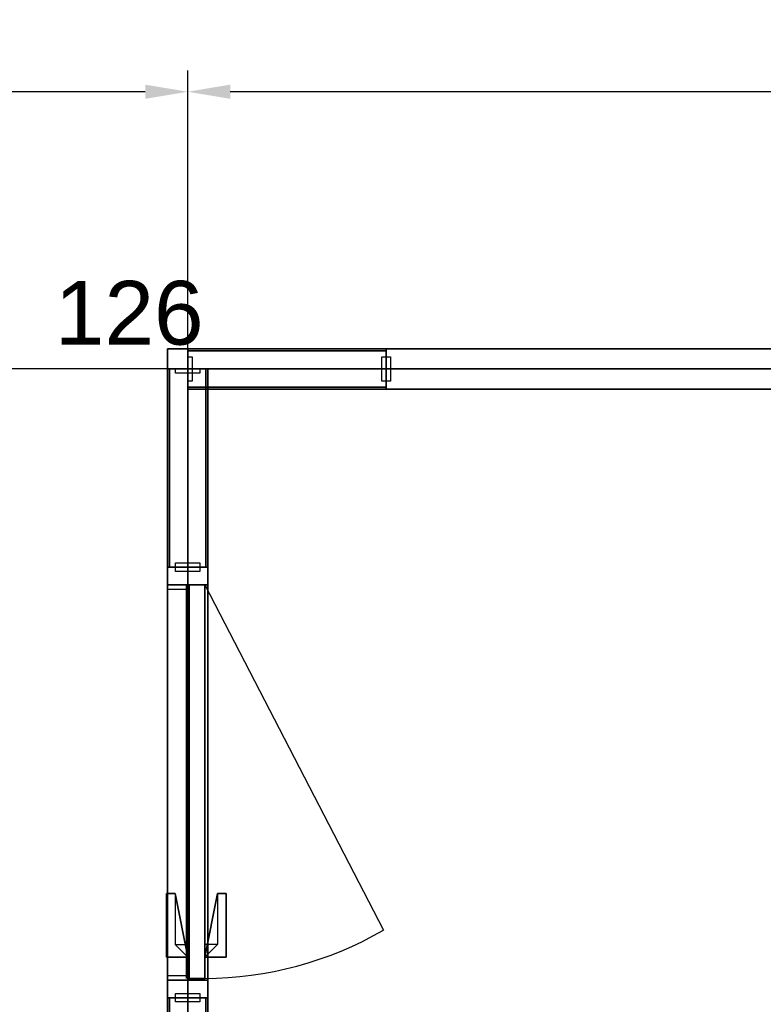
# Model space of a CAD drawing. Extents: x 3176 to 58266, y 1852 to 38199.
# Tile 116 of 256: x 49954 to 51703, y 10499 to 12816. Entities that reach past the tile are written whole.
import ezdxf
from ezdxf.enums import TextEntityAlignment as Align

# ---------------------------------------------------------------- set-up
doc = ezdxf.new("R2010")
doc.units = 0
doc.header["$LTSCALE"] = 50
doc.header["$PDSIZE"] = -5
doc.linetypes.add('HIDDEN2', pattern=[4.7625, 3.175, -1.5875])
doc.layers.get('0').update_dxf_attribs({"linetype": 'CONTINUOUS'})
doc.layers.get('DEFPOINTS').update_dxf_attribs({"linetype": 'CONTINUOUS'})
for name, color, linetype in [('AS-A38--_F----5', 2, 'CONTINUOUS'), ('AS-A38--_F---4-', 9, 'CONTINUOUS'), ('AS-A38-L_F----5', 7, 'CONTINUOUS'), ('AS-I38-E_F----5_Deuren', 7, 'CONTINUOUS'), ('AS-I38-M_F----5_Deurmodulen', 7, 'CONTINUOUS'), ('AS-I38-M_F----5_Hoekaansluitingen', 7, 'CONTINUOUS'), ('AS-I38-M_F----5_Wandmodulen', 7, 'CONTINUOUS'), ('AS-L32--_F----5', 84, 'CONTINUOUS'), ('AS-L32--_F---4-', 84, 'CONTINUOUS'), ('AS-L32--_F-23--', 84, 'CONTINUOUS'), ('AS-L32--_F123--', 84, 'CONTINUOUS'), ('AS-L38--', 7, 'CONTINUOUS'), ('AS-L38--_F----5', 7, 'CONTINUOUS'), ('AS-L38--_F---4-', 7, 'CONTINUOUS'), ('AS-L38--_F-23--', 3, 'CONTINUOUS'), ('AS-L38--_F1----', 2, 'CONTINUOUS'), ('AS-L38--_F1-----', 2, 'CONTINUOUS'), ('AS-L38--_F123--', 7, 'CONTINUOUS'), ('AS-L38GL_F---4-', 2, 'CONTINUOUS'), ('AS-L38GL_F123--', 3, 'CONTINUOUS'), ('AS-M38--_F123--_Wandlengte', 1, 'CONTINUOUS'), ('IWTEKST', 2, 'CONTINUOUS')]:
    doc.layers.add(name, color=color, linetype=linetype)
doc.layers.add('AS-I38-1_F----5', color=2, linetype='CONTINUOUS', plot=False)
doc.layers.add('IWHARTWAND', color=6, linetype='CONTINUOUS', plot=False)
doc.styles.get("Standard").update_dxf_attribs({"font": 'isocp.shx'})
doc.dimstyles.new('CWall_F2_Wandlengte', dxfattribs={"dimscale": 50, "dimtxt": 2.5, "dimasz": 2, "dimexe": 1, "dimexo": 1, "dimgap": 0.5, "dimtad": 1, "dimdec": 0, "dimdsep": 46, "dimtxsty": 'Standard', "dimcen": 2.5, "dimclrt": 2, "dimadec": 0, "dimazin": 0, "dimtfac": 1, "dimtdec": 0, "dimtix": 1, "dimtmove": 2, "dimatfit": 0, "dimfxl": 0, "dimtolj": 1, "dimtzin": 0, "dimarcsym": 0})
pattern_1 = [(60, (160, 2090), (-43300, 25000), [300, -50000]), (60, (230, 2164), (-43300, 25000), [100, -50000]), (60, (187, 2190), (-43300, 25000), [100, -50000]), (150, (320, 2170), (-25000, -43300), [200, -50000])]
pattern_2 = [(0, (233.25, 1360), (29.766, 59.531), [0, -59.531])]
pattern_3 = [(60, (160, 1230), (-43300, 25000), [300, -50000]), (60, (230, 1304), (-43300, 25000), [100, -50000]), (60, (187, 1330), (-43300, 25000), [100, -50000]), (150, (320, 1310), (-25000, -43300), [200, -50000])]
pattern_4 = [(60, (160, 370), (-43300, 25000), [300, -50000]), (60, (230, 444), (-43300, 25000), [100, -50000]), (60, (187, 470), (-43300, 25000), [100, -50000]), (150, (320, 450), (-25000, -43300), [200, -50000])]
pattern_5 = [(60, (793, 2090), (-43300, 25000), [300, -50000]), (60, (865, 2164), (-43300, 25000), [100, -50000]), (60, (820, 2190), (-43300, 25000), [100, -50000]), (150, (955, 2170), (-25000, -43300), [200, -50000])]
pattern_6 = [(0, (868.25, 1360), (29.7656, 59.5312), [0, -59.5312])]
pattern_7 = [(60, (793, 1230), (-43300, 25000), [300, -50000]), (60, (865, 1304), (-43300, 25000), [100, -50000]), (60, (820, 1330), (-43300, 25000), [100, -50000]), (150, (955, 1310), (-25000, -43300), [200, -50000])]
pattern_8 = [(60, (793, 370), (-43300, 25000), [300, -50000]), (60, (865, 444), (-43300, 25000), [100, -50000]), (60, (820, 470), (-43300, 25000), [100, -50000]), (150, (955, 450), (-25000, -43300), [200, -50000])]

# ---------------------------------------------------------------- blocks, each defined once
blk = doc.blocks.new('QHK-9---_CTA01')
at = {"layer": 'AS-L38--_F----5', "linetype": 'HIDDEN2'}
blk.add_line((0, 0), (0, 0, 2700), dxfattribs=at)
at = {"layer": 'AS-L38--_F---4-'}
blk.add_line((-47.5, 47.5), (-47.5, 47.5, 2700), dxfattribs=at)
for points, invisible_edges in [([(0, 47.5, 2700), (0, -47.5, 2700), (47.5, -47.5, 2700), (-47.5, 47.5, 2700)], 4), ([(47.5, -47.5, 2700), (-47.5, 47.5, 2700), (-47.5, 0, 2700), (47.5, 0, 2700)], 1), ([(47.5, 0), (47.5, 0, 60), (47.5, -47.5, 60), (47.5, -47.5)], 1), ([(47.5, 0, 2660), (47.5, 0, 2700), (47.5, -47.5, 2700), (47.5, -47.5, 2660)], 1), ([(47.5, -47.5), (47.5, -47.5, 60), (0, -47.5, 60), (0, -47.5)], 4), ([(47.5, -47.5, 2660), (47.5, -47.5, 2700), (0, -47.5, 2700), (0, -47.5, 2660)], 4)]:
    blk.add_3dface(points, dxfattribs=dict(at, invisible_edges=invisible_edges))
for points in [[(47.5, 0, 60), (47.5, 0, 2660), (47.5, -47.5, 2660), (47.5, -47.5, 60)], [(47.5, -47.5, 60), (47.5, -47.5, 2660), (0, -47.5, 2660), (0, -47.5, 60)]]:
    blk.add_3dface(points, dxfattribs=at)
at = {"layer": 'AS-L38--_F123--'}
blk.add_lwpolyline([(0, -47.5), (47.5, -47.5), (47.5, 0)], dxfattribs=at)
at = {"layer": 'DEFPOINTS'}
blk.add_point((0, 0, 2700), dxfattribs=at)
at = {"layer": 'AS-I38-M_F----5_Hoekaansluitingen', "extrusion": (1, -6.12303e-17, 0)}
blk.add_text('D126', height=125, rotation=90, dxfattribs=at).set_placement((0, 2750), align=Align.MIDDLE_LEFT)
at = {"layer": 'AS-I38-M_F----5_Hoekaansluitingen', "extrusion": (0, -1, 0)}
blk.add_text('D126', height=125, rotation=90, dxfattribs=at).set_placement((0, 2750), align=Align.MIDDLE_LEFT)
blk = doc.blocks.new('BvnAans-_CTA01')
at = {"layer": 'AS-L38--_F----5', "color": 0, "invisible_edges": 10}
blk.add_3dface([(0, 0), (1, 0), (1, 0, 1), (0, 0, 1)], dxfattribs=at)
at = {"layer": 'AS-L38--_F---4-', "invisible_edges": 10}
for points in [[(0, 0.5), (1, 0.5), (1, 0.5, 1), (0, 0.5, 1)], [(0, -0.5), (1, -0.5), (1, -0.5, 1), (0, -0.5, 1)]]:
    blk.add_3dface(points, dxfattribs=at)
at = {"layer": 'AS-L38--_F---4-'}
blk.add_3dface([(0, -0.5, 1), (0, 0.5, 1), (1, 0.5, 1), (1, -0.5, 1)], dxfattribs=at)
blk = doc.blocks.new('OndrAans_CTA01')
at = {"layer": 'AS-L38--_F----5', "color": 0, "invisible_edges": 10}
blk.add_3dface([(0, 0), (1, 0), (1, 0, 1), (0, 0, 1)], dxfattribs=at)
at = {"layer": 'AS-L38--_F---4-', "invisible_edges": 10}
for points in [[(0, 0.5), (1, 0.5), (1, 0.5, 1), (0, 0.5, 1)], [(0, -0.5), (1, -0.5), (1, -0.5, 1), (0, -0.5, 1)]]:
    blk.add_3dface(points, dxfattribs=at)
at = {"layer": 'AS-L38--_F123--', "color": 0}
blk.add_3dface([(0, -0.5), (1, -0.5), (1, 0.5), (0, 0.5)], dxfattribs=at)
blk = doc.blocks.new('Q0WDSTL-_CTA01')
at = {"layer": 'AS-L38--_F-23--'}
for p, q in [((0, 0.3), (0, 0.5)), ((0, -0.3), (0, -0.5))]:
    blk.add_line(p, q, dxfattribs=at)
at = {"layer": 'AS-L38--_F-23--', "color": 1}
blk.add_lwpolyline([(0, 0.3), (1, 0.3), (1, -0.3), (0, -0.3)], dxfattribs=at)
at = {"layer": 'AS-L38--_F1-----'}
blk.add_lwpolyline([(0, 0.5), (0, -0.5)], dxfattribs=at)
blk = doc.blocks.new('QPGLAS--_CTA01')
at = {"layer": 'AS-L38--_F----5', "color": 0}
blk.add_3dface([(0, 0), (1, 0), (1, 0, 1), (0, 0, 1)], dxfattribs=at)
at = {"layer": 'AS-L38GL_F123--'}
blk.add_line((0, 0), (1, 0), dxfattribs=at)
at = {"layer": 'AS-L38GL_F---4-'}
mesh = blk.add_polymesh((6, 3), dxfattribs=at)
for k, corner in enumerate([(1, -0.45, 1), (1, -0.45), (1, -0.45), (0, -0.45, 1), (0, -0.45), (0, -0.45), (0, 0.45, 1), (0, 0.45), (0, -0.45), (1, 0.45, 1), (1, 0.45), (1, -0.45), (1, 0.45, 1), (1, 0.45, 1), (1, -0.45, 1), (0, 0.45, 1), (0, 0.45, 1), (0, -0.45, 1)]):
    mesh.set_mesh_vertex(divmod(k, 3), corner)
blk = doc.blocks.new('O4------_CTA01')
blk.add_blockref('QPGLAS--_CTA01', (0, 0))
blk = doc.blocks.new('QWND48--_CTA01')
at = {"layer": 'AS-A38--_F----5', "extrusion": (0, -1, 0)}
h = blk.add_hatch(dxfattribs=at)
h.set_pattern_fill('GLAS2', color=256, scale=50, angle=60, style=0, pattern_type=2)
h.set_pattern_definition(pattern_1)
h.paths.add_polyline_path([(0, 1780), (466.5, 1780), (466.5, 2660), (0, 2660)])
h = blk.add_hatch(dxfattribs=at)
h.set_pattern_fill('GLAS2', color=256, scale=50, angle=60, style=0, pattern_type=2)
h.set_pattern_definition(pattern_3)
h.paths.add_polyline_path([(0, 940), (466.5, 940), (466.5, 1780), (0, 1780)])
h = blk.add_hatch(dxfattribs=at)
h.set_pattern_fill('GLAS2', color=256, scale=50, angle=60, style=0, pattern_type=2)
h.set_pattern_definition(pattern_4)
h.paths.add_polyline_path([(0, 60), (466.5, 60), (466.5, 940), (0, 940)])
h = blk.add_hatch(dxfattribs=at)
h.set_pattern_fill('DOTS', color=256, scale=37.5, style=0)
h.set_pattern_definition(pattern_2)
h.paths.add_polyline_path([(10, 950), (456.5, 950), (456.5, 1770), (10, 1770)])
at = {"layer": 'AS-A38--_F---4-', "extrusion": (0, -1, 0)}
h = blk.add_hatch(dxfattribs=at)
h.set_pattern_fill('GLAS2', color=256, scale=50, angle=60, style=0, pattern_type=2)
h.set_pattern_definition(pattern_1)
h.paths.add_polyline_path([(0, 1780), (466.5, 1780), (466.5, 2660), (0, 2660)])
h = blk.add_hatch(dxfattribs=at)
h.set_pattern_fill('GLAS2', color=256, scale=50, angle=60, style=0, pattern_type=2)
h.set_pattern_definition(pattern_3)
h.paths.add_polyline_path([(0, 940), (466.5, 940), (466.5, 1780), (0, 1780)])
h = blk.add_hatch(dxfattribs=at)
h.set_pattern_fill('GLAS2', color=256, scale=50, angle=60, style=0, pattern_type=2)
h.set_pattern_definition(pattern_4)
h.paths.add_polyline_path([(0, 60), (466.5, 60), (466.5, 940), (0, 940)])
h = blk.add_hatch(dxfattribs=at)
h.set_pattern_fill('DOTS', color=256, scale=37.5, style=0)
h.set_pattern_definition(pattern_2)
h.paths.add_polyline_path([(10, 950), (456.5, 950), (456.5, 1770), (10, 1770)])
h = blk.add_hatch(dxfattribs=at)
h.set_pattern_fill('GLAS2', color=256, scale=50, angle=60, style=0, pattern_type=2)
h.set_pattern_definition(pattern_1)
h.paths.add_polyline_path([(0, 1780), (466.5, 1780), (466.5, 2660), (0, 2660)])
h = blk.add_hatch(dxfattribs=at)
h.set_pattern_fill('GLAS2', color=256, scale=50, angle=60, style=0, pattern_type=2)
h.set_pattern_definition(pattern_3)
h.paths.add_polyline_path([(0, 940), (466.5, 940), (466.5, 1780), (0, 1780)])
h = blk.add_hatch(dxfattribs=at)
h.set_pattern_fill('GLAS2', color=256, scale=50, angle=60, style=0, pattern_type=2)
h.set_pattern_definition(pattern_4)
h.paths.add_polyline_path([(0, 60), (466.5, 60), (466.5, 940), (0, 940)])
h = blk.add_hatch(dxfattribs=at)
h.set_pattern_fill('DOTS', color=256, scale=37.5, style=0)
h.set_pattern_definition(pattern_2)
h.paths.add_polyline_path([(10, 950), (456.5, 950), (456.5, 1770), (10, 1770)])
at = {"layer": 'DEFPOINTS'}
blk.add_point((0, 0, 2700), dxfattribs=at)
at = {"layer": 'AS-L38--', "yscale": 95}
for name, p, xscale, zscale in [('BvnAans-_CTA01', (0, 0, 2660), 466.5, 40), ('OndrAans_CTA01', (0, 0), 466.5, 60), ('Q0WDSTL-_CTA01', (0, 0), 10, 10), ('O4------_CTA01', (0, 0, 1780), 466.5, 880), ('O4------_CTA01', (0, 0, 940), 466.5, 840), ('O4------_CTA01', (0, 0, 60), 466.5, 880)]:
    blk.add_blockref(name, p, dxfattribs=dict(at, xscale=xscale, zscale=zscale))
at = {"layer": 'AS-L38--', "xscale": 10, "yscale": 95, "zscale": 10, "rotation": 180}
blk.add_blockref('Q0WDSTL-_CTA01', (466.5, 0), dxfattribs=at)
at = {"layer": 'AS-I38-1_F----5', "extrusion": (0, -1, 0)}
blk.add_text('1', height=90, dxfattribs=at).set_placement((40, 130))
at = {"layer": 'AS-I38-M_F----5_Wandmodulen', "extrusion": (0, -1, 0)}
blk.add_text('GH', height=125, rotation=90, dxfattribs=at).set_placement((233.2, 2750), align=Align.MIDDLE_LEFT)
blk = doc.blocks.new('D1------_CTA01')
at = {"layer": 'AS-L38--_F----5', "color": 0}
blk.add_3dface([(0, 0), (1, 0), (1, 0, 1), (0, 0, 1)], dxfattribs=at)
at = {"layer": 'AS-L38--_F---4-'}
for points in [[(0, 0.5), (1, 0.5), (1, 0.5, 1), (0, 0.5, 1)], [(0, -0.5), (1, -0.5), (1, -0.5, 1), (0, -0.5, 1)]]:
    blk.add_3dface(points, dxfattribs=at)
blk = doc.blocks.new('QWND14--_CTA01')
at = {"layer": 'AS-A38--_F----5', "extrusion": (0, -1, 0)}
h = blk.add_hatch(dxfattribs=at)
h.set_pattern_fill('ANSI31', color=256, scale=50, angle=135, style=0)
h.set_pattern_definition([(180, (1024.88, 1150), (-2e-14, -158.75), [])])
h.paths.add_polyline_path([(0, 940), (1366.5, 940), (1366.5, 1780)])
h = blk.add_hatch(dxfattribs=at)
h.set_pattern_fill('CROSS', color=256, scale=5, style=0)
h.set_pattern_definition([(0, (341.625, 1570), (31.75, 31.75), [15.875, -47.625]), (90, (349.562, 1562.062), (-31.75, 31.75), [15.875, -47.625])])
h.paths.add_polyline_path([(0, 940), (1366.5, 1780), (0, 1780)])
at = {"layer": 'AS-A38--_F---4-', "extrusion": (0, -1, 0)}
h = blk.add_hatch(dxfattribs=at)
h.set_pattern_fill('ANSI31', color=256, scale=50, angle=135, style=0)
h.set_pattern_definition([(180, (683.25, 1360), (-2e-14, -158.75), [])])
h.paths.add_polyline_path([(0, 940), (1366.5, 940), (1366.5, 1780), (0, 1780)])
h = blk.add_hatch(dxfattribs=at)
h.set_pattern_fill('CROSS', color=256, scale=5, style=0)
h.set_pattern_definition([(0, (683.25, 1360), (31.75, 31.75), [15.875, -47.625]), (90, (691.188, 1352.062), (-31.75, 31.75), [15.875, -47.625])])
h.paths.add_polyline_path([(0, 940), (1366.5, 940), (1366.5, 1780), (0, 1780)])
at = {"layer": 'AS-A38-L_F----5', "extrusion": (0, -1, 0)}
blk.add_line((0, 0, 940), (1366.5, 0, 1780), dxfattribs=at)
at = {"layer": 'DEFPOINTS'}
blk.add_point((0, 0, 2700), dxfattribs=at)
at = {"layer": 'AS-L38--', "yscale": 95}
for name, p, xscale, zscale in [('BvnAans-_CTA01', (0, 0, 2660), 1366.5, 40), ('OndrAans_CTA01', (0, 0), 1366.5, 60), ('Q0WDSTL-_CTA01', (0, 0), 10, 10), ('D1------_CTA01', (0, 0, 1780), 1366.5, 880), ('D1------_CTA01', (0, 0, 940), 1366.5, 840), ('D1------_CTA01', (0, 0, 60), 1366.5, 880)]:
    blk.add_blockref(name, p, dxfattribs=dict(at, xscale=xscale, zscale=zscale))
at = {"layer": 'AS-L38--', "xscale": 10, "yscale": 95, "zscale": 10, "rotation": 180}
blk.add_blockref('Q0WDSTL-_CTA01', (1366.5, 0), dxfattribs=at)
at = {"layer": 'AS-I38-1_F----5', "extrusion": (0, -1, 0)}
blk.add_text('2', height=90, dxfattribs=at).set_placement((40, 130))
at = {"layer": 'AS-I38-M_F----5_Wandmodulen', "extrusion": (0, -1, 0)}
blk.add_text('AH-Z2', height=125, rotation=90, dxfattribs=at).set_placement((683.2, 2750), align=Align.MIDDLE_LEFT)
blk = doc.blocks.new('QWND15--_CTA01')
at = {"layer": 'AS-A38--_F----5', "extrusion": (0, -1, 0)}
h = blk.add_hatch(dxfattribs=at)
h.set_pattern_fill('GLAS2', color=256, scale=50, angle=60, style=0, pattern_type=2)
h.set_pattern_definition(pattern_4)
h.paths.add_polyline_path([(0, 60), (466.5, 60), (466.5, 940), (0, 940)])
h = blk.add_hatch(dxfattribs=at)
h.set_pattern_fill('GLAS2', color=256, scale=50, angle=60, style=0, pattern_type=2)
h.set_pattern_definition(pattern_3)
h.paths.add_polyline_path([(0, 940), (466.5, 940), (466.5, 1780), (0, 1780)])
h = blk.add_hatch(dxfattribs=at)
h.set_pattern_fill('GLAS2', color=256, scale=50, angle=60, style=0, pattern_type=2)
h.set_pattern_definition(pattern_1)
h.paths.add_polyline_path([(0, 1780), (466.5, 1780), (466.5, 2660), (0, 2660)])
h = blk.add_hatch(dxfattribs=at)
h.set_pattern_fill('DOTS', color=256, scale=37.5, style=0)
h.set_pattern_definition(pattern_2)
h.paths.add_polyline_path([(10, 950), (456.5, 950), (456.5, 1770), (10, 1770)])
at = {"layer": 'AS-A38--_F---4-', "extrusion": (0, -1, 0)}
h = blk.add_hatch(dxfattribs=at)
h.set_pattern_fill('GLAS2', color=256, scale=50, angle=60, style=0, pattern_type=2)
h.set_pattern_definition(pattern_4)
h.paths.add_polyline_path([(0, 60), (466.5, 60), (466.5, 940), (0, 940)])
h = blk.add_hatch(dxfattribs=at)
h.set_pattern_fill('GLAS2', color=256, scale=50, angle=60, style=0, pattern_type=2)
h.set_pattern_definition(pattern_3)
h.paths.add_polyline_path([(0, 940), (466.5, 940), (466.5, 1780), (0, 1780)])
h = blk.add_hatch(dxfattribs=at)
h.set_pattern_fill('GLAS2', color=256, scale=50, angle=60, style=0, pattern_type=2)
h.set_pattern_definition(pattern_1)
h.paths.add_polyline_path([(0, 1780), (466.5, 1780), (466.5, 2660), (0, 2660)])
h = blk.add_hatch(dxfattribs=at)
h.set_pattern_fill('DOTS', color=256, scale=37.5, style=0)
h.set_pattern_definition(pattern_2)
h.paths.add_polyline_path([(10, 950), (456.5, 950), (456.5, 1770), (10, 1770)])
h = blk.add_hatch(dxfattribs=at)
h.set_pattern_fill('GLAS2', color=256, scale=50, angle=60, style=0, pattern_type=2)
h.set_pattern_definition(pattern_4)
h.paths.add_polyline_path([(0, 60), (466.5, 60), (466.5, 940), (0, 940)])
h = blk.add_hatch(dxfattribs=at)
h.set_pattern_fill('GLAS2', color=256, scale=50, angle=60, style=0, pattern_type=2)
h.set_pattern_definition(pattern_3)
h.paths.add_polyline_path([(0, 940), (466.5, 940), (466.5, 1780), (0, 1780)])
h = blk.add_hatch(dxfattribs=at)
h.set_pattern_fill('GLAS2', color=256, scale=50, angle=60, style=0, pattern_type=2)
h.set_pattern_definition(pattern_1)
h.paths.add_polyline_path([(0, 1780), (466.5, 1780), (466.5, 2660), (0, 2660)])
h = blk.add_hatch(dxfattribs=at)
h.set_pattern_fill('DOTS', color=256, scale=37.5, style=0)
h.set_pattern_definition(pattern_2)
h.paths.add_polyline_path([(10, 950), (456.5, 950), (456.5, 1770), (10, 1770)])
at = {"layer": 'DEFPOINTS'}
blk.add_point((0, 0, 2700), dxfattribs=at)
at = {"layer": 'AS-L38--', "yscale": 95}
for name, p, xscale, zscale in [('BvnAans-_CTA01', (0, 0, 2660), 466.5, 40), ('OndrAans_CTA01', (0, 0), 466.5, 60), ('Q0WDSTL-_CTA01', (0, 0), 10, 10), ('O4------_CTA01', (0, 0, 1780), 466.5, 880), ('O4------_CTA01', (0, 0, 940), 466.5, 840), ('O4------_CTA01', (0, 0, 60), 466.5, 880)]:
    blk.add_blockref(name, p, dxfattribs=dict(at, xscale=xscale, zscale=zscale))
at = {"layer": 'AS-L38--', "xscale": 10, "yscale": 95, "zscale": 10, "rotation": 180}
blk.add_blockref('Q0WDSTL-_CTA01', (466.5, 0), dxfattribs=at)
at = {"layer": 'AS-I38-1_F----5', "extrusion": (0, -1, 0)}
blk.add_text('98', height=90, dxfattribs=at).set_placement((40, 130))
at = {"layer": 'AS-I38-M_F----5_Wandmodulen', "extrusion": (0, -1, 0)}
blk.add_text('GH', height=125, rotation=90, dxfattribs=at).set_placement((233.2, 2750), align=Align.MIDDLE_LEFT)
blk = doc.blocks.new('*D226')
at = {"layer": 'AS-M38--_F123--_Wandlengte', "color": 0, "lineweight": -2}
for p, q in [((48516.6, 12344.2), (48516.6, 12696.4)), ((50349.6, 12344.2), (50349.6, 12696.4)), ((50249.6, 12646.4), (48616.6, 12646.4))]:
    blk.add_line(p, q, dxfattribs=at)
at = {"layer": 'AS-M38--_F123--_Wandlengte', "color": 0}
for points in [[(48616.6, 12663.1), (48616.6, 12629.7), (48516.6, 12646.4)], [(50249.6, 12663.1), (50249.6, 12629.7), (50349.6, 12646.4)]]:
    blk.add_solid(points, dxfattribs=at)
at = {"layer": 'DEFPOINTS', "color": 0}
for p in [(48516.6, 12646.4), (48516.6, 12294.2), (50349.6, 12294.2)]:
    blk.add_point(p, dxfattribs=at)
at = {"layer": 'AS-M38--_F123--_Wandlengte', "color": 2, "insert": (49433.1, 12733.9), "char_height": 125, "attachment_point": 5}
blk.add_mtext('\\A1;1833', dxfattribs=at)
blk = doc.blocks.new('3ADRDRP-_CTA01')
at = {"layer": 'AS-L38--_F----5', "color": 0}
blk.add_3dface([(0, 0), (1, 0), (1, 0, 1), (0, 0, 1)], dxfattribs=at)
at = {"layer": 'AS-L38--_F---4-'}
mesh = blk.add_polymesh((6, 3), dxfattribs=at)
for k, corner in enumerate([(1, -0.5, 1), (1, -0.5), (1, -0.5), (0, -0.5, 1), (0, -0.5), (0, -0.5), (0, 0.5, 1), (0, 0.5), (0, -0.5), (1, 0.5, 1), (1, 0.5), (1, -0.5), (1, 0.5, 1), (1, 0.5, 1), (1, -0.5, 1), (0, 0.5, 1), (0, 0.5, 1), (0, -0.5, 1)]):
    mesh.set_mesh_vertex(divmod(k, 3), corner)
blk = doc.blocks.new('Q0DRSTL-_CTA01')
at = {"layer": 'AS-L38--_F----5', "color": 0}
blk.add_3dface([(0, 0), (1, 0), (1, 0, 1), (0, 0, 1)], dxfattribs=at)
at = {"layer": 'AS-L38--_F-23--', "color": 0}
for p, q in [((0, 0.5), (0, 0.3)), ((1, 0.5), (1, 0)), ((1, 0), (1.25, 0)), ((0, -0.5), (0, -0.3))]:
    blk.add_line(p, q, dxfattribs=at)
for points in [[(1, 0.5), (0, 0.5)], [(0, -0.5), (1.25, -0.5), (1.25, 0)]]:
    blk.add_lwpolyline(points, dxfattribs=at)
at = {"layer": 'AS-L38--_F1----', "color": 0}
blk.add_lwpolyline([(0, -0.5), (1, -0.5), (1, 0.5), (0, 0.5)], close=True, dxfattribs=at)
at = {"layer": 'AS-L38--_F---4-'}
mesh = blk.add_polymesh((6, 3), dxfattribs=at)
for k, corner in enumerate([(1, -0.5, 1), (1, -0.5), (1, -0.5), (0, -0.5, 1), (0, -0.5), (0, -0.5), (0, 0.5, 1), (0, 0.5), (0, -0.5), (1, 0.5, 1), (1, 0.5), (1, -0.5), (1, 0.5, 1), (1, 0.5, 1), (1, -0.5, 1), (0, 0.5, 1), (0, 0.5, 1), (0, -0.5, 1)]):
    mesh.set_mesh_vertex(divmod(k, 3), corner)
blk = doc.blocks.new('ddch1---_CTA01')
at = {"layer": 'AS-L32--_F----5', "color": 1}
for p, q in [((0, 0.075), (1, 0.075, 0.5)), ((1, 0.075, 0.5), (0, 0.075, 1))]:
    blk.add_line(p, q, dxfattribs=at)
at = {"layer": 'AS-L32--_F----5', "color": 1, "linetype": 'HIDDEN2'}
for p, q in [((0, -0.075), (1, -0.075, 0.5)), ((1, -0.075, 0.5), (0, -0.075, 1))]:
    blk.add_line(p, q, dxfattribs=at)
at = {"layer": 'AS-L32--_F----5'}
blk.add_3dface([(0, 0), (0, 0, 1), (1, 0, 1), (1, 0)], dxfattribs=at)
at = {"layer": 'AS-L32--_F---4-'}
for points in [[(0, 1), (0, 1, 1), (1, 1, 1), (1, 1)], [(0, 1), (0, 0), (0, 0, 1), (0, 1, 1)], [(0, 0, 1), (0, 1, 1), (1, 1, 1), (1, 0, 1)], [(1, 1, 1), (1, 0, 1), (1, 0), (1, 1)], [(0, 0), (0, 0, 1), (1, 0, 1), (1, 0)]]:
    blk.add_3dface(points, dxfattribs=at)
at = {"layer": 'AS-L32--_F123--', "color": 1}
blk.add_line((0, 1), (0.8776, 11.4994), dxfattribs=at)
at = {"layer": 'AS-L32--_F123--'}
for p, q in [((1, 1), (0, 1)), ((0, 1), (0, 0)), ((1, 0), (1, 1)), ((0, 0), (1, 0))]:
    blk.add_line(p, q, dxfattribs=at)
at = {"layer": 'AS-L32--_F123--', "color": 1}
blk.add_ellipse((0, 1), major_axis=(0, 21.9), ratio=0.045662, start_param=-1.570796, end_param=-1.070796, dxfattribs=at)
at = {"layer": 'DEFPOINTS'}
blk.add_point((0, 0), dxfattribs=at)
blk.add_point((0, 0), dxfattribs=at)
blk = doc.blocks.new('KlnkRcht_CTA01')
at = {"layer": 'AS-L32--_F----5'}
blk.add_polyline3d([(-0.5, 0, -0.5), (0.5, 0, -0.5), (0.5, 0, 0.5), (-0.5, 0, 0.5)], close=True, dxfattribs=at)
at = {"layer": 'AS-L32--_F-23--'}
for p, q in [((0.3, -0.6, -0.5), (0.3, 0, -0.5)), ((0.5, 0, -0.5), (0.5, -1, -0.5)), ((-0.5, -1, -0.5), (-0.5, -0.6, -0.5)), ((-0.5, -0.6, -0.5), (0.3, -0.6, -0.5)), ((0.5, -1, -0.5), (-0.5, -1, -0.5))]:
    blk.add_line(p, q, dxfattribs=at)
at = {"layer": 'AS-L32--_F---4-'}
mesh = blk.add_polyface(dxfattribs=at)
corners = [(0.5, 0, -0.5), (0.5, -1, -0.5), (-0.5, -1, -0.5), (-0.5, -0.6, -0.5), (0.3, -0.6, -0.5), (0.3, 0, -0.5), (0.5, 0, 0.5), (0.5, -1, 0.5), (-0.5, -1, 0.5), (-0.5, -0.6, 0.5), (0.3, -0.6, 0.5), (0.3, 0, 0.5)]
mesh.append_faces([[corners[k] for k in face] for face in [(0, 1, 7, 6), (1, 2, 8, 7), (2, 3, 9, 8)]])
mesh.append_faces([[corners[k] for k in face] for face in [(6, 10, 11)]], dxfattribs={"vtx0": -1})
mesh.append_faces([[corners[k] for k in face] for face in [(6, 9, 10)]], dxfattribs={"vtx0": -1, "vtx2": -1})
mesh.append_faces([[corners[k] for k in face] for face in [(6, 7, 8, 9)]], dxfattribs={"vtx3": -1})
blk = doc.blocks.new('QDR-3---_CTA01')
at = {"layer": 'DEFPOINTS'}
blk.add_point((0, 0, 2700), dxfattribs=at)
at = {"layer": 'AS-L38--'}
for name, p, xscale, yscale, zscale in [('ddch1---_CTA01', (41.5, 0, 20), 926, 40, 2585), ('KlnkRcht_CTA01', (842.5, 40, 1050), 150, -50, 20), ('BvnAans-_CTA01', (0, 0, 2660), 1013, 95, 40), ('Q0WDSTL-_CTA01', (0, 0), 10, 95, 10), ('3ADRDRP-_CTA01', (0, 0, 2595), 1013, 95, 65), ('Q0DRSTL-_CTA01', (0, 0), 41.5, 95, 2595), ('Q0DRSTL-_CTA01', (1013, 0), -41.5, 95, 2595), ('KlnkRcht_CTA01', (842.5, 0, 1050), 150, 50, 20)]:
    blk.add_blockref(name, p, dxfattribs=dict(at, xscale=xscale, yscale=yscale, zscale=zscale))
at = {"layer": 'AS-L38--', "xscale": 10, "yscale": 95, "zscale": 10, "rotation": 180}
blk.add_blockref('Q0WDSTL-_CTA01', (1013, 0), dxfattribs=at)
at = {"layer": 'AS-I38-E_F----5_Deuren', "extrusion": (0, -1, 0)}
blk.add_text('926x2585', height=90, dxfattribs=at).set_placement((959, 175), align=Align.BOTTOM_RIGHT)
at = {"layer": 'AS-I38-M_F----5_Deurmodulen', "extrusion": (0, -1, 0)}
blk.add_text('DA', height=125, rotation=90, dxfattribs=at).set_placement((506.5, 2750), align=Align.MIDDLE_LEFT)
blk = doc.blocks.new('*D362')
at = {"layer": 'AS-M38--_F123--_Wandlengte', "color": 0, "lineweight": -2}
for p, q in [((50349.6, 12044.2), (50349.6, 12696.4)), ((53862.6, 12044.2), (53862.6, 12696.4)), ((53762.6, 12646.4), (50449.6, 12646.4))]:
    blk.add_line(p, q, dxfattribs=at)
at = {"layer": 'AS-M38--_F123--_Wandlengte', "color": 0}
for points in [[(50449.6, 12663.1), (50449.6, 12629.7), (50349.6, 12646.4)], [(53762.6, 12663.1), (53762.6, 12629.7), (53862.6, 12646.4)]]:
    blk.add_solid(points, dxfattribs=at)
at = {"layer": 'DEFPOINTS', "color": 0}
for p in [(50349.6, 12646.4), (50349.6, 11994.2), (53862.6, 11994.2)]:
    blk.add_point(p, dxfattribs=at)
at = {"layer": 'AS-M38--_F123--_Wandlengte', "color": 2, "insert": (52106.1, 12733.9), "char_height": 125, "attachment_point": 5}
blk.add_mtext('\\A1;3513', dxfattribs=at)
blk = doc.blocks.new('*D389')
at = {"layer": 'AS-M38--_F123--_Wandlengte', "color": 0, "lineweight": -2}
for p, q in [((50299.6, 11994.2), (49592.4, 11994.2)), ((49642.4, 11894.2), (49642.4, 8428.2)), ((50299.6, 8328.2), (49592.4, 8328.2))]:
    blk.add_line(p, q, dxfattribs=at)
at = {"layer": 'AS-M38--_F123--_Wandlengte', "color": 0}
for points in [[(49625.7, 11894.2), (49659.1, 11894.2), (49642.4, 11994.2)], [(49625.7, 8428.2), (49659.1, 8428.2), (49642.4, 8328.2)]]:
    blk.add_solid(points, dxfattribs=at)
at = {"layer": 'DEFPOINTS', "color": 0}
for p in [(50349.6, 11994.2), (49642.4, 8328.2), (50349.6, 8328.2)]:
    blk.add_point(p, dxfattribs=at)
at = {"layer": 'AS-M38--_F123--_Wandlengte', "color": 2, "insert": (49554.9, 10161.2), "char_height": 125, "attachment_point": 5, "rotation": 90}
blk.add_mtext('\\A1;3666', dxfattribs=at)
blk = doc.blocks.new('QWND23--_CTA01')
at = {"layer": 'AS-A38--_F----5', "extrusion": (0, -1, 0)}
h = blk.add_hatch(dxfattribs=at)
h.set_pattern_fill('GLAS2', color=256, scale=50, angle=60, style=0, pattern_type=2)
h.set_pattern_definition(pattern_5)
h.paths.add_polyline_path([(0, 1780), (1736.5, 1780), (1736.5, 2660), (0, 2660)])
h = blk.add_hatch(dxfattribs=at)
h.set_pattern_fill('GLAS2', color=256, scale=50, angle=60, style=0, pattern_type=2)
h.set_pattern_definition(pattern_7)
h.paths.add_polyline_path([(0, 940), (1736.5, 940), (1736.5, 1780), (0, 1780)])
h = blk.add_hatch(dxfattribs=at)
h.set_pattern_fill('GLAS2', color=256, scale=50, angle=60, style=0, pattern_type=2)
h.set_pattern_definition(pattern_8)
h.paths.add_polyline_path([(0, 60), (1736.5, 60), (1736.5, 940), (0, 940)])
h = blk.add_hatch(dxfattribs=at)
h.set_pattern_fill('DOTS', color=256, scale=37.5, style=0)
h.set_pattern_definition(pattern_6)
h.paths.add_polyline_path([(10, 950), (1726.5, 950), (1726.5, 1770), (10, 1770)])
at = {"layer": 'AS-A38--_F---4-', "extrusion": (0, -1, 0)}
h = blk.add_hatch(dxfattribs=at)
h.set_pattern_fill('GLAS2', color=256, scale=50, angle=60, style=0, pattern_type=2)
h.set_pattern_definition(pattern_5)
h.paths.add_polyline_path([(0, 1780), (1736.5, 1780), (1736.5, 2660), (0, 2660)])
h = blk.add_hatch(dxfattribs=at)
h.set_pattern_fill('GLAS2', color=256, scale=50, angle=60, style=0, pattern_type=2)
h.set_pattern_definition(pattern_7)
h.paths.add_polyline_path([(0, 940), (1736.5, 940), (1736.5, 1780), (0, 1780)])
h = blk.add_hatch(dxfattribs=at)
h.set_pattern_fill('GLAS2', color=256, scale=50, angle=60, style=0, pattern_type=2)
h.set_pattern_definition(pattern_8)
h.paths.add_polyline_path([(0, 60), (1736.5, 60), (1736.5, 940), (0, 940)])
h = blk.add_hatch(dxfattribs=at)
h.set_pattern_fill('DOTS', color=256, scale=37.5, style=0)
h.set_pattern_definition(pattern_6)
h.paths.add_polyline_path([(10, 950), (1726.5, 950), (1726.5, 1770), (10, 1770)])
h = blk.add_hatch(dxfattribs=at)
h.set_pattern_fill('GLAS2', color=256, scale=50, angle=60, style=0, pattern_type=2)
h.set_pattern_definition(pattern_5)
h.paths.add_polyline_path([(0, 1780), (1736.5, 1780), (1736.5, 2660), (0, 2660)])
h = blk.add_hatch(dxfattribs=at)
h.set_pattern_fill('GLAS2', color=256, scale=50, angle=60, style=0, pattern_type=2)
h.set_pattern_definition(pattern_7)
h.paths.add_polyline_path([(0, 940), (1736.5, 940), (1736.5, 1780), (0, 1780)])
h = blk.add_hatch(dxfattribs=at)
h.set_pattern_fill('GLAS2', color=256, scale=50, angle=60, style=0, pattern_type=2)
h.set_pattern_definition(pattern_8)
h.paths.add_polyline_path([(0, 60), (1736.5, 60), (1736.5, 940), (0, 940)])
h = blk.add_hatch(dxfattribs=at)
h.set_pattern_fill('DOTS', color=256, scale=37.5, style=0)
h.set_pattern_definition(pattern_6)
h.paths.add_polyline_path([(10, 950), (1726.5, 950), (1726.5, 1770), (10, 1770)])
at = {"layer": 'DEFPOINTS'}
blk.add_point((0, 0, 2700), dxfattribs=at)
at = {"layer": 'AS-L38--', "yscale": 95}
for name, p, xscale, zscale in [('BvnAans-_CTA01', (0, 0, 2660), 1736.5, 40), ('OndrAans_CTA01', (0, 0), 1736.5, 60), ('Q0WDSTL-_CTA01', (0, 0), 10, 10), ('O4------_CTA01', (0, 0, 940), 1736.5, 840), ('O4------_CTA01', (0, 0, 1780), 1736.5, 880), ('O4------_CTA01', (0, 0, 60), 1736.5, 880)]:
    blk.add_blockref(name, p, dxfattribs=dict(at, xscale=xscale, zscale=zscale))
at = {"layer": 'AS-L38--', "xscale": 10, "yscale": 95, "zscale": 10, "rotation": 180}
blk.add_blockref('Q0WDSTL-_CTA01', (1736.5, 0), dxfattribs=at)
at = {"layer": 'AS-I38-1_F----5', "extrusion": (0, -1, 0)}
blk.add_text('3', height=90, dxfattribs=at).set_placement((40, 130))
at = {"layer": 'AS-I38-M_F----5_Wandmodulen', "extrusion": (0, -1, 0)}
blk.add_text('GH', height=125, rotation=90, dxfattribs=at).set_placement((868.2, 2750), align=Align.MIDDLE_LEFT)

msp = doc.modelspace()

# ---------------------------------------------------------------- linework, layer by layer
at = {"layer": 'IWHARTWAND'}
for p, q in [((53806.6, 11994.2), (50349.6, 11994.2)), ((50349.6, 11994.2), (50349.6, 8328.2))]:
    msp.add_line(p, q, dxfattribs=at)

# ---------------------------------------------------------------- block references
at = {"layer": 'AS-L38--'}
for name, p, rotation in [('QHK-9---_CTA01', (50349.6, 11994.2), 179.9999999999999), ('QWND15--_CTA01', (50816.1, 11994.2), 179.9999999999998), ('QWND14--_CTA01', (52182.6, 11994.2), 179.9999999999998), ('QWND48--_CTA01', (50349.6, 11994.2), 270), ('QDR-3---_CTA01', (50349.6, 11527.7), 270), ('QWND23--_CTA01', (50349.6, 10514.7), 270)]:
    msp.add_blockref(name, p, dxfattribs=dict(at, rotation=rotation))

# ---------------------------------------------------------------- texts
at = {"layer": 'IWTEKST', "insert": (50037.1, 12201.3, 120), "char_height": 150, "width": 3405, "attachment_point": 1}
msp.add_mtext('{\\fArial|b0|i0|c0|p34;126}', dxfattribs=at)

# ---------------------------------------------------------------- dimensions: what is measured, and where the dimension line sits
at = {"layer": 'AS-M38--_F123--_Wandlengte'}
dim = msp.add_linear_dim(base=(48516.6, 12646.4), p1=(50349.6, 12294.2), p2=(48516.6, 12294.2), dimstyle='CWall_F2_Wandlengte', dxfattribs=at)
dim.commit()
dim.dimension.update_dxf_attribs({"geometry": '*D226', "text_midpoint": (49433.1, 12733.9)})
for p1, p2, distance, picture, middle in [((53862.6, 11994.2), (50349.6, 11994.2), -652.2, '*D362', (52106.1, 12733.9)), ((50349.6, 11994.2), (50349.6, 8328.2), -707.2, '*D389', (49554.9, 10161.2))]:
    dim = msp.add_aligned_dim(p1=p1, p2=p2, distance=distance, dimstyle='CWall_F2_Wandlengte', dxfattribs=at)
    dim.commit()
    dim.dimension.update_dxf_attribs({"geometry": picture, "text_midpoint": middle})

doc.saveas('drawing.dxf')
